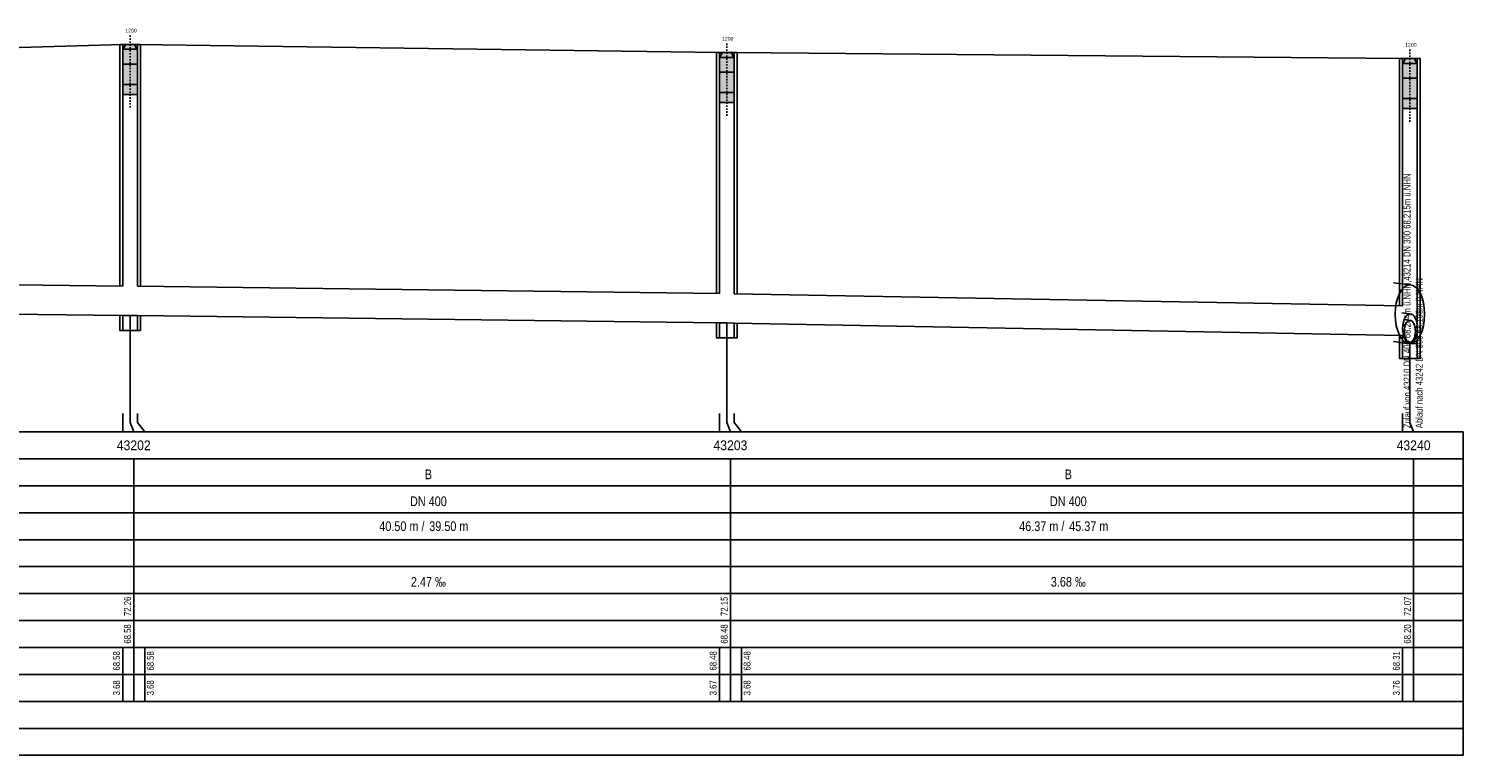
# Model space of a CAD drawing. Header units: metres. Extents: x 32415249 to 32416286, y 5721374 to 5722081.
# Tile 15 of 15: x 32416188 to 32416286, y 5722032 to 5722081. Entities that reach past the tile are written whole.
import ezdxf
from ezdxf.enums import TextEntityAlignment as Align

# ---------------------------------------------------------------- set-up
doc = ezdxf.new("R2010")
doc.units = ezdxf.units.M
doc.linetypes.add('AUSGEZOGEN', pattern=[0])
doc.linetypes.add('VERDECKT', pattern=[0.007, 0.004, -0.003])
doc.layers.get('0').update_dxf_attribs({"linetype": 'CONTINUOUS'})
for name, color, linetype in [('$SCHNITT', 3, 'AUSGEZOGEN'), ('$Schnitt_Cross', 7, 'CONTINUOUS'), ('$Schnitt_KM_Anschluss', 7, 'CONTINUOUS'), ('$Schnitt_KM_Gelaende1', 7, 'CONTINUOUS'), ('$Schnitt_KM_Haltung', 7, 'CONTINUOUS'), ('$Schnitt_KM_Schacht', 7, 'CONTINUOUS'), ('$Schnitt_Pil', 7, 'CONTINUOUS'), ('$Schnitt_PilWarp', 7, 'CONTINUOUS')]:
    doc.layers.add(name, color=color, linetype=linetype)
doc.styles.add('arial', font='arial.ttf')
doc.styles.add('LAEN_HA', font='monos.ttf')
doc.styles.get("Standard").update_dxf_attribs({"font": 'arial.ttf', "width": 0.9})

# ---------------------------------------------------------------- blocks, each defined once
blk = doc.blocks.new('KA_LAENA')
for p, q in [((0, 1), (-0.277, 1.035)), ((0, 0), (-0.277, 0.035))]:
    blk.add_line(p, q)
blk.add_ellipse((0, 0.5), major_axis=(0, 0.5), ratio=0.5)
at = {"style": 'LAEN_HA'}
for tag, p in [('NAME', (-0.188, -0.25)), ('H', (-0.188, -0.5)), ('PROFG', (-0.188, -0.75)), ('ST', (-0.188, -1)), ('GH', (-0.188, -1.268)), ('STR', (-0.188, -1.544))]:
    blk.add_attdef(tag, p, '', height=0.2, rotation=360, dxfattribs=at)
blk = doc.blocks.new('LAEN_Lippeverband_Bestand_k_LR1')
at = {"color": 4}
blk.add_line((0, -29.29), (0, -23.43), dxfattribs=at)
blk = doc.blocks.new('LAEN_Lippeverband_Bestand_k_KM1')
blk.add_line((0, -29.29), (0, -2.93))
blk = doc.blocks.new('LAEN_Lippeverband_Bestand_k_LL1')
at = {"color": 4}
blk.add_line((0, -29.29), (0, -23.43), dxfattribs=at)
blk = doc.blocks.new('LAEN_Lippeverband_Bestand_k_LM1')
blk.add_line((0, 0), (0, 0))
blk = doc.blocks.new('VCS_1200')
blk.add_hatch(color=144).paths.add_polyline_path([(1.22, 0), (-1.22, 0), (-2, -1.55), (-2, -13.55), (2, -13.55), (2, -1.55)])
at = {"linetype": 'VERDECKT'}
blk.add_line((0, 2.45), (0, -17.55), dxfattribs=at)
for p, q in [((-2, -1.31), (2, -1.31)), ((-2, -5.31), (2, -5.31)), ((-2, -10.87), (2, -10.87))]:
    blk.add_line(p, q)
blk.add_lwpolyline([(1.22, 0), (-1.22, 0), (-2, -1.55), (-2, -13.55), (2, -13.55), (2, -1.55)], close=True)
blk.add_attdef('TEXT', text='', height=1).set_placement((0.26, 2.96), align=Align.BOTTOM_CENTER)

msp = doc.modelspace()

# ---------------------------------------------------------------- linework, layer by layer
at = {"layer": '$SCHNITT', "color": 3}
for p, q in [((32416104.075, 5722053.49), (32416285.848, 5722053.49)), ((32416285.848, 5722053.49), (32416285.848, 5722031.52)), ((32416104.075, 5722031.52), (32416285.848, 5722031.52))]:
    msp.add_line(p, q, dxfattribs=at)
at = {"layer": '$SCHNITT'}
for p, q in [((32416104.075, 5722051.659), (32416285.848, 5722051.659)), ((32416104.075, 5722049.828), (32416285.848, 5722049.828)), ((32416104.075, 5722047.998), (32416285.848, 5722047.998)), ((32416104.075, 5722046.167), (32416285.848, 5722046.167)), ((32416104.075, 5722044.336), (32416285.848, 5722044.336)), ((32416104.075, 5722042.505), (32416285.848, 5722042.505)), ((32416104.075, 5722040.674), (32416285.848, 5722040.674)), ((32416104.075, 5722038.843), (32416285.848, 5722038.843)), ((32416104.075, 5722037.013), (32416285.848, 5722037.013)), ((32416104.075, 5722035.182), (32416285.848, 5722035.182)), ((32416104.075, 5722033.351), (32416285.848, 5722033.351))]:
    msp.add_line(p, q, dxfattribs=at)
at = {"layer": '$Schnitt_KM_Gelaende1', "ltscale": 4}
msp.add_lwpolyline([(32416107.888, 5722076.25), (32416108.388, 5722076.25), (32416108.888, 5722076.25), (32416161.124, 5722078.85), (32416161.624, 5722078.85), (32416162.124, 5722078.85), (32416194.855, 5722079.8), (32416195.355, 5722079.8), (32416195.855, 5722079.8), (32416235.353, 5722079.25), (32416235.853, 5722079.25), (32416236.353, 5722079.25), (32416281.723, 5722078.84), (32416282.223, 5722078.84), (32416282.723, 5722078.84)], dxfattribs=at)
at = {"layer": '$Schnitt_KM_Haltung', "ltscale": 4}
for points in [[(32416162.124, 5722063.784), (32416194.855, 5722063.396)], [(32416162.124, 5722063.784), (32416194.855, 5722063.396)], [(32416195.855, 5722063.384), (32416235.353, 5722062.896)], [(32416195.855, 5722063.384), (32416235.353, 5722062.896)], [(32416236.353, 5722062.875), (32416281.723, 5722062.04)], [(32416236.353, 5722062.875), (32416281.723, 5722062.04)], [(32416162.124, 5722061.784), (32416194.855, 5722061.396)], [(32416162.124, 5722061.784), (32416194.855, 5722061.396)], [(32416195.855, 5722061.384), (32416235.353, 5722060.896)], [(32416195.855, 5722061.384), (32416235.353, 5722060.896)], [(32416236.353, 5722060.875), (32416281.723, 5722060.04)], [(32416236.353, 5722060.875), (32416281.723, 5722060.04)]]:
    msp.add_lwpolyline(points, dxfattribs=at)
at = {"layer": '$Schnitt_KM_Schacht', "ltscale": 4}
for points in [[(32416194.655, 5722063.398), (32416194.655, 5722079.8), (32416194.655, 5722079.8), (32416194.855, 5722079.8), (32416195.355, 5722079.8), (32416195.855, 5722079.8), (32416196.055, 5722079.8), (32416196.055, 5722079.8), (32416196.055, 5722063.381)], [(32416194.855, 5722063.396), (32416194.855, 5722079.8), (32416195.355, 5722079.8), (32416195.855, 5722079.8), (32416195.855, 5722063.384)], [(32416235.153, 5722062.899), (32416235.153, 5722079.25), (32416235.153, 5722079.25), (32416235.353, 5722079.25), (32416235.853, 5722079.25), (32416236.353, 5722079.25), (32416236.553, 5722079.25), (32416236.553, 5722079.25), (32416236.553, 5722062.871)], [(32416235.353, 5722062.896), (32416235.353, 5722079.25), (32416235.853, 5722079.25), (32416236.353, 5722079.25), (32416236.353, 5722062.875)], [(32416281.523, 5722062.044), (32416281.523, 5722078.84), (32416281.523, 5722078.84), (32416281.723, 5722078.84), (32416282.223, 5722078.84), (32416282.723, 5722078.84), (32416282.923, 5722078.84), (32416282.923, 5722078.84), (32416282.923, 5722059.478)], [(32416281.723, 5722062.04), (32416281.723, 5722078.84), (32416282.223, 5722078.84), (32416282.723, 5722078.84), (32416282.723, 5722059.478)], [(32416194.655, 5722061.398), (32416194.655, 5722060.384), (32416196.055, 5722060.384), (32416196.055, 5722061.381)], [(32416235.153, 5722060.899), (32416235.153, 5722059.875), (32416236.553, 5722059.875), (32416236.553, 5722060.871)], [(32416281.523, 5722060.044), (32416281.523, 5722058.478), (32416282.923, 5722058.478), (32416282.923, 5722059.478)]]:
    msp.add_lwpolyline(points, dxfattribs=at)
for points in [[(32416194.855, 5722061.396), (32416195.355, 5722061.39), (32416195.855, 5722061.384), (32416195.855, 5722060.384), (32416194.855, 5722060.384)], [(32416235.353, 5722060.896), (32416235.853, 5722060.89), (32416236.353, 5722060.875), (32416236.353, 5722059.875), (32416235.353, 5722059.875)], [(32416281.723, 5722060.04), (32416282.223, 5722059.49), (32416282.723, 5722059.478), (32416282.723, 5722058.478), (32416281.723, 5722058.478)]]:
    msp.add_lwpolyline(points, close=True, dxfattribs=at)
at = {"layer": '$Schnitt_Pil'}
for p, q in [((32416194.855, 5722053.49), (32416194.855, 5722054.74)), ((32416235.353, 5722053.49), (32416235.353, 5722054.74)), ((32416281.723, 5722053.49), (32416281.723, 5722054.74))]:
    msp.add_line(p, q, dxfattribs=at)
at = {"layer": '$Schnitt_Pil', "ltscale": 4}
for points in [[(32416195.355, 5722061.39), (32416195.355, 5722054.115), (32416195.605, 5722053.49)], [(32416235.853, 5722060.89), (32416235.853, 5722054.115), (32416236.103, 5722053.49)], [(32416282.223, 5722059.49), (32416282.223, 5722054.115), (32416282.473, 5722053.49)], [(32416195.855, 5722054.74), (32416195.855, 5722054.115), (32416196.355, 5722053.49)], [(32416236.353, 5722054.74), (32416236.353, 5722054.115), (32416236.853, 5722053.49)]]:
    msp.add_lwpolyline(points, dxfattribs=at)
at = {"layer": '$Schnitt_PilWarp', "ltscale": 4}
for points in [[(32416195.355, 5722054.115), (32416195.605, 5722053.49)], [(32416195.855, 5722054.115), (32416196.355, 5722053.49)], [(32416235.853, 5722054.115), (32416236.103, 5722053.49)], [(32416236.353, 5722054.115), (32416236.853, 5722053.49)], [(32416282.223, 5722054.115), (32416282.473, 5722053.49)]]:
    msp.add_lwpolyline(points, dxfattribs=at)

# ---------------------------------------------------------------- block references
at = {"layer": '$SCHNITT', "xscale": 0.625, "yscale": 0.625, "zscale": 0.625}
for name, p in [('LAEN_Lippeverband_Bestand_k_LM1', (32416215.604, 5722053.49)), ('LAEN_Lippeverband_Bestand_k_LM1', (32416259.038, 5722053.49)), ('LAEN_Lippeverband_Bestand_k_KM1', (32416195.605, 5722053.49)), ('LAEN_Lippeverband_Bestand_k_KM1', (32416236.103, 5722053.49)), ('LAEN_Lippeverband_Bestand_k_KM1', (32416282.473, 5722053.49)), ('LAEN_Lippeverband_Bestand_k_LR1', (32416194.855, 5722053.49)), ('LAEN_Lippeverband_Bestand_k_LL1', (32416196.355, 5722053.49)), ('LAEN_Lippeverband_Bestand_k_LR1', (32416235.353, 5722053.49)), ('LAEN_Lippeverband_Bestand_k_LL1', (32416236.853, 5722053.49)), ('LAEN_Lippeverband_Bestand_k_LR1', (32416281.723, 5722053.49))]:
    msp.add_blockref(name, p, dxfattribs=at)
at = {"layer": '$Schnitt_Cross', "xscale": 0.25, "yscale": 0.25, "zscale": 0.25}
for p in [(32416195.355, 5722079.8), (32416235.853, 5722079.25), (32416282.223, 5722078.84)]:
    msp.add_blockref('VCS_1200', p, dxfattribs=at).add_auto_attribs({'TEXT': '1200'})
at = {"layer": '$Schnitt_KM_Anschluss'}
for p, xscale, yscale, zscale in [((32416282.223, 5722059.478), 4, 4, 4), ((32416282.223, 5722059.478), 4, 4, 4), ((32416282.223, 5722059.51), 2, 2, 2), ((32416282.223, 5722059.51), 2, 2, 2), ((32416282.223, 5722059.564), 1.5, 1.5, 1.5), ((32416282.223, 5722059.564), 1.5, 1.5, 1.5)]:
    msp.add_blockref('KA_LAENA', p, dxfattribs=dict(at, xscale=xscale, yscale=yscale, zscale=zscale))

# ---------------------------------------------------------------- texts
at = {"layer": '$SCHNITT', "style": 'arial', "width": 0.8}
msp.add_text('Zulauf von 43210 DN 400 68.204m ü.NHN,43214 DN 300 68.215m ü.NHN', height=0.46875, rotation=90, dxfattribs=at).set_placement((32416282.405, 5722053.741), align=Align.BOTTOM_LEFT)
msp.add_text('Ablauf nach 43242 DN 800 68.198m ü.NHN', height=0.46875, rotation=90, dxfattribs=at).set_placement((32416282.617, 5722053.741), align=Align.TOP_LEFT)
at = {"layer": '$SCHNITT', "style": 'arial'}
for s, height, width, p in [('43202', 0.6591, 0.9, (32416195.605, 5722052.575)), ('43203', 0.6591, 0.9, (32416236.103, 5722052.575)), ('43240', 0.6591, 0.9, (32416282.473, 5722052.575)), ('B', 0.659, 0.8, (32416215.604, 5722050.604)), ('B', 0.659, 0.8, (32416259.038, 5722050.604)), ('DN 400', 0.6591, 0.8, (32416215.604, 5722048.774)), ('DN 400', 0.6591, 0.8, (32416259.038, 5722048.774)), ('2.47 ‰', 0.6591, 0.8, (32416215.604, 5722043.304)), ('3.68 ‰', 0.6591, 0.8, (32416259.038, 5722043.304))]:
    msp.add_text(s, height=height, dxfattribs=dict(at, width=width)).set_placement(p, align=Align.MIDDLE_CENTER)
at = {"layer": '$SCHNITT', "style": 'arial', "width": 0.8}
for s, p in [('40.50 m / ', (32416215.545, 5722047.082)), ('46.37 m / ', (32416258.979, 5722047.082))]:
    msp.add_text(s, height=0.6591, dxfattribs=at).set_placement(p, align=Align.MIDDLE_RIGHT)
for s, p in [('39.50 m', (32416215.662, 5722047.082)), ('45.37 m', (32416259.097, 5722047.082))]:
    msp.add_text(s, height=0.6591, dxfattribs=at).set_placement(p, align=Align.MIDDLE_LEFT)
for s, p in [('72.26', (32416195.561, 5722041.64)), ('72.15', (32416236.059, 5722041.64)), ('72.07', (32416282.429, 5722041.64)), ('68.58', (32416195.561, 5722039.762)), ('68.48', (32416236.059, 5722039.762)), ('68.20', (32416282.429, 5722039.762)), ('68.58', (32416194.811, 5722037.934)), ('68.58', (32416197.11, 5722037.934)), ('68.48', (32416235.309, 5722037.934)), ('68.48', (32416237.608, 5722037.934)), ('68.31', (32416281.679, 5722037.934)), ('3.68', (32416194.811, 5722036.103)), ('3.68', (32416197.11, 5722036.103)), ('3.67', (32416235.309, 5722036.103)), ('3.68', (32416237.608, 5722036.103)), ('3.76', (32416281.679, 5722036.103))]:
    msp.add_text(s, height=0.4688, rotation=90, dxfattribs=at).set_placement(p, align=Align.BOTTOM_CENTER)

doc.saveas('drawing.dxf')
